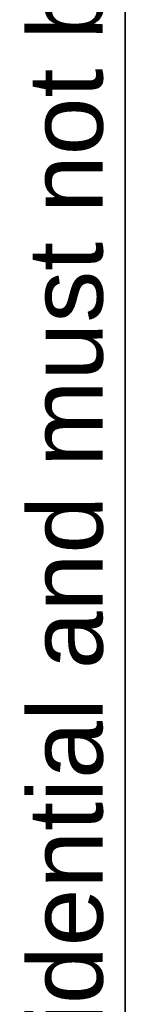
# Model space of a CAD drawing. Header units: inches. Extents: x 0 to 101, y -11 to 66.
# Tile 15 of 86: x 1.641 to 2.43, y 39.788 to 47.018. Entities that reach past the tile are written whole.
import ezdxf

# ---------------------------------------------------------------- set-up
doc = ezdxf.new("R2010")
doc.units = ezdxf.units.IN
doc.header["$LTSCALE"] = 6.067211
doc.header["$MEASUREMENT"] = 0
doc.layers.get('0').update_dxf_attribs({"lineweight": 25})
doc.layers.add('Sketch Geometry(ANSI)', color=7, linetype='Continuous', lineweight=25)
doc.layers.add('Symbols(ANSI)', color=7, linetype='Continuous', lineweight=25)
doc.styles.add('Current-ANSI', font='arial.ttf')

# ---------------------------------------------------------------- blocks, each defined once
blk = doc.blocks.new('Borders 10_EXM - B (Inch)')
at = {"layer": 'Sketch Geometry(ANSI)', "linetype": 'Continuous', "lineweight": 35}
blk.add_line((0.3979, 10.5665), (0.3979, 0.2545), dxfattribs=at)
at = {"layer": 'Symbols(ANSI)', "color": 7, "insert": (0.3979, 5.4193), "char_height": 0.09, "attachment_point": 7, "rotation": 90, "style": 'Current-ANSI'}
blk.add_mtext('This drawing is confidential and must not be reproduced or used without the consent of EXM', dxfattribs=at)
at = {"layer": 'Symbols(ANSI)', "color": 7, "style": 'Current-ANSI'}
blk.add_attdef('FILENAME_AND_PATH_001', (6.0203, 10.7181), '', height=0.09, dxfattribs=at)

msp = doc.modelspace()

# ---------------------------------------------------------------- block references
at = {"xscale": 6.067211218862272, "yscale": 6.067211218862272, "zscale": 6.067211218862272}
msp.add_blockref('Borders 10_EXM - B (Inch)', (0, 0), dxfattribs=at)

doc.saveas('drawing.dxf')
